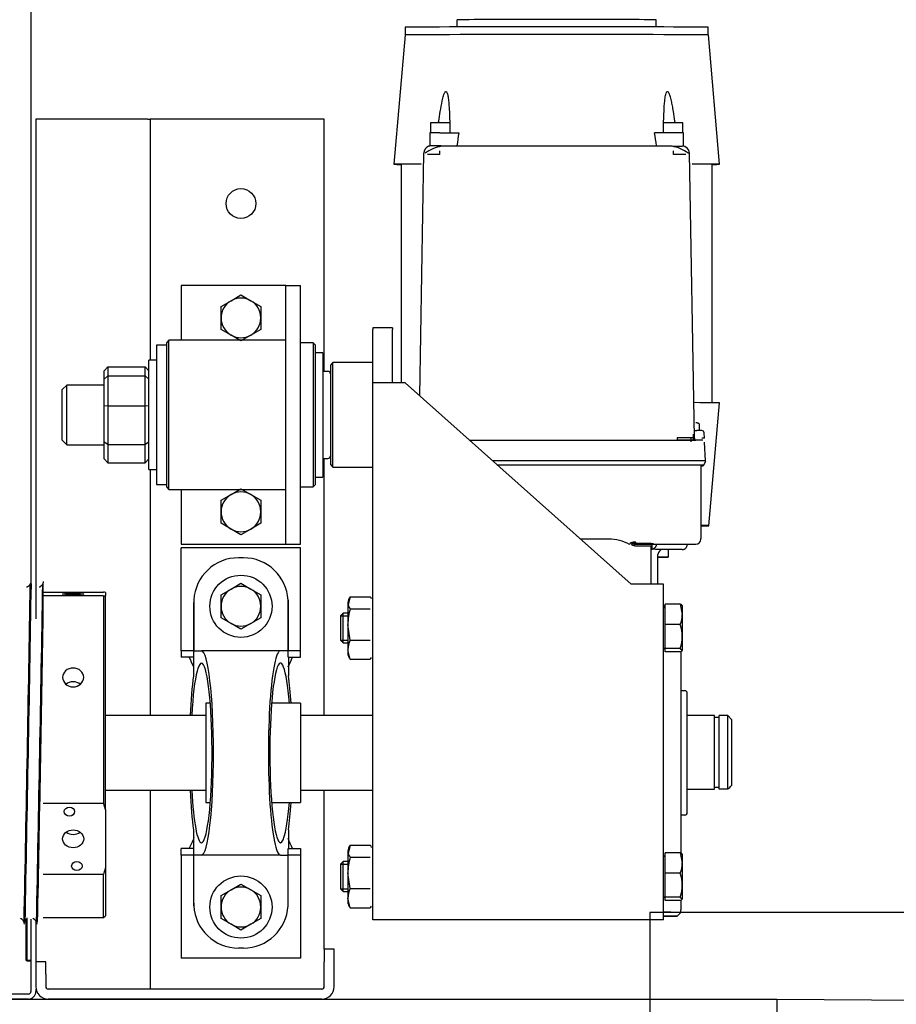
# Model space of a CAD drawing. Header units: centimetres. Extents: x 0 to 55409, y -2708 to 14680.
# Tile 110 of 215: x 50030 to 50065, y 4534 to 4574. Entities that reach past the tile are written whole.
import ezdxf

# ---------------------------------------------------------------- set-up
doc = ezdxf.new("R2010")
doc.units = ezdxf.units.CM
doc.header["$LTSCALE"] = 0.01
doc.linetypes.add('Ciągłe', pattern=[0])
doc.layers.add('A-konstrukcja', color=7, linetype='Continuous')
doc.layers.add('CKSCIANY_WIDOK', color=7, linetype='Ciągłe')
doc.layers.add('CKPOM_POWIERZ', color=1, linetype='Continuous', plot=False)

# ---------------------------------------------------------------- blocks, each defined once
blk = doc.blocks.new('A$7E8814B27261F1')
at = {"color": 7, "linetype": 'Continuous'}
for p, q in [((200, 301), (200, 349.66)), ((202, 301), (202, 349.66)), ((215.8, 302), (215.3, 301.5)), ((215.3, 301.5), (215.7, 301.5)), ((215.3, 301.5), (215.3, 300)), ((216.2, 302), (215.7, 301.5)), ((215.7, 301.5), (232.7, 301.5)), ((215.7, 301.5), (215.7, 300)), ((216.2, 302), (215.8, 302)), ((232.2, 302), (216.2, 302)), ((231, 302.72), (231, 302.31)), ((200, 301), (200, 293)), ((232.13, 300), (203, 300)), ((204, 298), (203, 298)), ((203, 298), (203, 297.58)), ((204, 298), (204, 297.9)), ((210, 298), (205, 298)), ((215, 298), (210, 298)), ((215, 294), (215, 298)), ((231.46, 298), (215, 298)), ((231, 297.72), (231, 297.31)), ((554, 298), (353, 298)), ((367, 299.81), (367, 300.22)), ((636.73, 300), (367, 300)), ((554, 293), (554, 298)), ((210, 294), (205, 294)), ((210, 294), (215, 294)), ((232.75, 295), (232.75, 285.82)), ((250.04, 270.75), (250.04, 295)), ((278.85, 295), (278.85, 270.75)), ((354.75, 295), (367, 295)), ((362.13, 270.75), (362.13, 295)), ((363.73, 295), (363.73, 270.75)), ((367, 295), (367, 295.22)), ((200, 183), (200, 293)), ((204, 183), (204, 293)), ((554, 253), (554, 293)), ((425, 287.5), (423, 285.5)), ((423, 285.5), (447, 285.5)), ((423, 285.5), (423, 270.5)), ((445, 287.5), (425, 287.5)), ((447, 285.5), (445, 287.5)), ((447, 270.5), (447, 285.5)), ((232.75, 280.15), (232.75, 270.75)), ((232.75, 270.75), (250.04, 270.75)), ((232.75, 270.75), (233.5, 270)), ((252.71, 270), (233.5, 270)), ((276.18, 270), (252.71, 270)), ((276.18, 270), (362.28, 270)), ((362.13, 270.75), (278.85, 270.75)), ((284, 270), (284, 229.6)), ((314, 229.6), (314, 270)), ((363.58, 270), (362.28, 270)), ((415.65, 269), (417.25, 270.5)), ((417.25, 270.5), (424.06, 270.5)), ((423.11, 269), (424.06, 270.5)), ((424.06, 270.5), (438.43, 270.5)), ((438.43, 270.5), (449.39, 270.5)), ((438.69, 269), (438.43, 270.5)), ((449.39, 270.5), (452.75, 270.5)), ((449.39, 270.5), (450.71, 269)), ((452.75, 270.5), (454.35, 269)), ((415.65, 269), (415.65, 254)), ((423.11, 269), (415.65, 269)), ((423.11, 269), (423.11, 254)), ((438.69, 269), (423.11, 269)), ((438.69, 269), (438.69, 254)), ((450.71, 269), (438.69, 269)), ((450.71, 269), (450.71, 254)), ((454.35, 269), (450.71, 269)), ((454.35, 269), (454.35, 254)), ((415.65, 254), (423.11, 254)), ((417.25, 252.5), (415.65, 254)), ((423.11, 254), (438.69, 254)), ((424.06, 252.5), (423.11, 254)), ((438.43, 252.5), (438.69, 254)), ((438.69, 254), (450.71, 254)), ((449.39, 252.5), (450.71, 254)), ((450.71, 254), (454.35, 254)), ((454.35, 254), (452.75, 252.5)), ((284, 252), (204, 252)), ((413, 252), (314, 252)), ((413, 252.5), (457, 252.5)), ((413, 252.5), (413, 249.5)), ((457, 249.5), (457, 252.5)), ((554, 252), (457, 252)), ((554, 253), (554, 252)), ((554, 247), (554, 252)), ((463, 249.5), (407, 249.5)), ((407, 249.5), (407, 245.5)), ((463, 245.5), (463, 249.5)), ((554, 187), (554, 247)), ((406, 245.5), (405, 244.5)), ((405, 244.5), (465, 244.5)), ((405, 244.5), (405, 197.5)), ((464, 245.5), (406, 245.5)), ((465, 244.5), (464, 245.5)), ((465, 197.5), (465, 244.5)), ((257.9, 239.5), (216.5, 239.5)), ((216.5, 191.5), (216.5, 239.5)), ((257.9, 234.5), (257.9, 239.5)), ((257.9, 239.5), (260.5, 239.5)), ((260.5, 234.5), (260.5, 239.5)), ((340.1, 239.5), (337.5, 239.5)), ((337.5, 234.5), (337.5, 239.5)), ((340.1, 239.5), (381.5, 239.5)), ((340.1, 234.5), (340.1, 239.5)), ((381.5, 191.5), (381.5, 239.5)), ((405, 239.5), (383, 239.5)), ((383, 239.5), (383, 201.5)), ((487, 239.5), (465, 239.5)), ((487, 201.5), (487, 239.5)), ((237.5, 234.47), (257.9, 234.47)), ((238.5, 234.5), (257.9, 234.5)), ((257.9, 234.5), (260.5, 234.5)), ((257.9, 231.4), (257.9, 234.47)), ((268.01, 234.6), (260.5, 234.6)), ((337.5, 234.6), (329.99, 234.6)), ((337.5, 234.5), (340.1, 234.5)), ((340.1, 234.5), (359.5, 234.5)), ((340.1, 234.47), (340.1, 231.4)), ((360.5, 234.47), (340.1, 234.47)), ((257.9, 199.6), (257.9, 231.4)), ((340.1, 199.6), (340.1, 231.4)), ((319, 229.6), (279, 229.6)), ((279, 229.6), (279, 227.84)), ((319, 227.84), (319, 229.6)), ((230.07, 219.5), (232.38, 223.5)), ((232.38, 223.5), (237, 223.5)), ((237, 223.5), (241.62, 223.5)), ((241.62, 223.5), (243.93, 219.5)), ((351.07, 219.5), (353.38, 223.5)), ((353.38, 223.5), (358, 223.5)), ((358, 223.5), (362.62, 223.5)), ((362.62, 223.5), (364.93, 219.5)), ((389.07, 219.5), (391.38, 223.5)), ((391.38, 223.5), (396, 223.5)), ((396, 223.5), (400.62, 223.5)), ((400.62, 223.5), (402.93, 219.5)), ((467.07, 219.5), (469.38, 223.5)), ((469.38, 223.5), (474, 223.5)), ((474, 223.5), (478.62, 223.5)), ((478.62, 223.5), (480.93, 219.5)), ((227.76, 215.5), (230.07, 219.5)), ((243.93, 219.5), (246.24, 215.5)), ((348.76, 215.5), (351.07, 219.5)), ((364.93, 219.5), (367.24, 215.5)), ((386.76, 215.5), (389.07, 219.5)), ((402.93, 219.5), (405.24, 215.5)), ((464.76, 215.5), (467.07, 219.5)), ((480.93, 219.5), (483.24, 215.5)), ((220.5, 214.5), (220.5, 216.5)), ((230.07, 211.5), (227.76, 215.5)), ((246.24, 215.5), (243.93, 211.5)), ((351.07, 211.5), (348.76, 215.5)), ((367.24, 215.5), (364.93, 211.5)), ((377.5, 214.5), (377.5, 216.5)), ((389.07, 211.5), (386.76, 215.5)), ((405.24, 215.5), (402.93, 211.5)), ((467.07, 211.5), (464.76, 215.5)), ((483.24, 215.5), (480.93, 211.5)), ((232.38, 207.5), (230.07, 211.5)), ((243.93, 211.5), (241.62, 207.5)), ((353.38, 207.5), (351.07, 211.5)), ((364.93, 211.5), (362.62, 207.5)), ((391.38, 207.5), (389.07, 211.5)), ((402.93, 211.5), (400.62, 207.5)), ((469.38, 207.5), (467.07, 211.5)), ((480.93, 211.5), (478.62, 207.5)), ((237, 207.5), (232.38, 207.5)), ((241.62, 207.5), (237, 207.5)), ((358, 207.5), (353.38, 207.5)), ((362.62, 207.5), (358, 207.5)), ((396, 207.5), (391.38, 207.5)), ((400.62, 207.5), (396, 207.5)), ((474, 207.5), (469.38, 207.5)), ((478.62, 207.5), (474, 207.5)), ((279, 203.16), (279, 191.5)), ((319, 191.5), (319, 203.16)), ((257.9, 199.6), (257.9, 196.53)), ((340.1, 196.53), (340.1, 199.6)), ((383, 201.5), (383, 197.5)), ((487, 197.5), (487, 201.5)), ((237.5, 196.53), (257.9, 196.53)), ((238.5, 196.5), (257.9, 196.5)), ((257.9, 191.5), (257.9, 196.5)), ((257.9, 196.5), (260.5, 196.5)), ((260.5, 196.5), (260.5, 191.5)), ((268.01, 196.4), (260.5, 196.4)), ((337.5, 196.4), (329.99, 196.4)), ((337.5, 196.5), (337.5, 191.5)), ((337.5, 196.5), (340.1, 196.5)), ((360.5, 196.53), (340.1, 196.53)), ((340.1, 191.5), (340.1, 196.5)), ((340.1, 196.5), (359.5, 196.5)), ((383, 197.5), (397.36, 197.5)), ((383, 197.5), (383, 191.5)), ((397.36, 197.5), (472.64, 197.5)), ((472.64, 197.5), (487, 197.5)), ((487, 197.5), (487, 191.5)), ((257.9, 191.5), (216.5, 191.5)), ((260.5, 191.5), (257.9, 191.5)), ((319, 191.5), (279, 191.5)), ((284, 191.5), (284, 162.5)), ((314, 162.5), (314, 191.5)), ((337.5, 191.5), (340.1, 191.5)), ((340.1, 191.5), (381.5, 191.5)), ((383, 191.5), (397.36, 191.5)), ((397.36, 191.5), (472.64, 191.5)), ((406, 191.5), (406, 186.5)), ((464, 186.5), (464, 191.5)), ((472.64, 191.5), (487, 191.5)), ((464, 186.5), (406, 186.5)), ((406, 186.5), (407, 185.5)), ((463, 185.5), (464, 186.5)), ((554, 182), (554, 187)), ((200, 183), (200, 0)), ((407, 185.5), (463, 185.5)), ((410, 185.5), (410, 182.5)), ((460, 182.5), (410, 182.5)), ((417.5, 182.5), (417.5, 180.5)), ((452.5, 180.5), (452.5, 182.5)), ((460, 182.5), (460, 185.5)), ((205, 182), (215, 182)), ((220, 182), (215, 182)), ((220, 178), (220, 182)), ((220, 182), (284, 182)), ((314, 182), (417.5, 182)), ((415, 179.5), (414, 178.5)), ((414, 178.5), (456, 178.5)), ((414, 178.5), (414, 162.5)), ((455, 179.5), (415, 179.5)), ((452.5, 182), (554, 182)), ((456, 178.5), (455, 179.5)), ((456, 162.5), (456, 178.5)), ((205, 178), (215, 178)), ((215, 178), (220, 178)), ((244.34, 175.5), (243.26, 174.43)), ((243.26, 174.43), (255.26, 174.43)), ((243.26, 174.43), (243.26, 172.5)), ((254.19, 175.5), (244.34, 175.5)), ((244.34, 175.5), (244.34, 172.5)), ((255.26, 174.43), (254.19, 175.5)), ((254.19, 175.5), (254.19, 172.5)), ((255.26, 172.5), (255.26, 174.43)), ((344.34, 175.5), (343.26, 174.43)), ((343.26, 174.43), (355.26, 174.43)), ((343.26, 174.43), (343.26, 172.5)), ((354.19, 175.5), (344.34, 175.5)), ((344.34, 175.5), (344.34, 172.5)), ((355.26, 174.43), (354.19, 175.5)), ((354.19, 175.5), (354.19, 172.5)), ((355.26, 172.5), (355.26, 174.43)), ((236.67, 171.52), (240.54, 172.5)), ((236.67, 171.52), (236.67, 163.48)), ((240.54, 172.5), (238.26, 172.5)), ((250.71, 172.5), (240.54, 172.5)), ((244.41, 171.52), (250.71, 172.5)), ((244.41, 171.52), (244.41, 163.48)), ((259.43, 172.5), (250.71, 172.5)), ((257.01, 171.52), (257.01, 163.48)), ((261.86, 171.52), (257.99, 172.5)), ((261.86, 171.52), (261.86, 163.48)), ((336.67, 171.52), (340.54, 172.5)), ((336.67, 171.52), (336.67, 163.48)), ((340.54, 172.5), (338.26, 172.5)), ((350.71, 172.5), (340.54, 172.5)), ((344.41, 171.52), (350.71, 172.5)), ((344.41, 171.52), (344.41, 163.48)), ((359.43, 172.5), (350.71, 172.5)), ((357.01, 171.52), (357.01, 163.48)), ((361.86, 171.52), (357.98, 172.5)), ((361.86, 171.52), (361.86, 163.48)), ((231.83, 162.5), (447.83, 162.5)), ((231.83, 154.5), (231.83, 162.5)), ((447.83, 162.5), (469.28, 162.5)), ((470, 162.5), (469.28, 162.5)), ((470, 154.5), (470, 162.5)), ((447.86, 154.5), (469.28, 154.5)), ((470, 154.5), (469.28, 154.5)), ((535.81, 151.05), (447.86, 151.05)), ((587.81, 149.5), (535.81, 154.05)), ((231.84, 58.5), (231.84, 149.5)), ((231.87, 58.5), (231.87, 149.5)), ((447.87, 149.5), (366.87, 58.5)), ((590.91, 149.4), (587.82, 149.4)), ((442.63, 143.61), (540.3, 141.91)), ((548.45, 139.52), (543.12, 139.52)), ((552.45, 139.27), (548.46, 139.27)), ((539.79, 135.47), (541.26, 135.47)), ((543.26, 134.91), (543.26, 42.09)), ((548.46, 135.52), (548.46, 127.9)), ((591.05, 128.5), (593.91, 128.5)), ((424.78, 123.57), (424.78, 32.5)), ((414.78, 32.3), (414.78, 112.33)), ((414.78, 32.5), (414.78, 112.33)), ((416.53, 32.5), (416.53, 114.3)), ((384.98, 67.5), (384.98, 78.85)), ((383.02, 57.5), (383.02, 32.5)), ((383.21, 56.72), (383.8, 56.72)), ((231.83, 45.5), (231.83, 53.5)), ((366.85, 47.76), (378.83, 47.76)), ((366.86, 50.5), (382.17, 50.5)), ((383.02, 50.28), (380.98, 50.28)), ((382.91, 48.31), (383.02, 48.31)), ((548.46, 41.48), (548.46, 49.11)), ((591.05, 48.5), (593.91, 48.5)), ((231.83, 45.5), (366.83, 45.5)), ((239.66, 38.8), (239.66, 44.9)), ((239.66, 44.9), (241.03, 44.9)), ((241.03, 45.35), (241.03, 45.24)), ((241.03, 38.8), (241.03, 44.9)), ((241.03, 44.9), (250.63, 44.9)), ((250.63, 38.8), (250.63, 44.9)), ((250.63, 44.9), (258.87, 44.9)), ((257.5, 45.24), (257.5, 45.35)), ((258.87, 38.8), (258.87, 44.9)), ((339.66, 38.8), (339.66, 44.9)), ((339.66, 44.9), (341.02, 44.9)), ((341.02, 38.8), (341.02, 44.9)), ((341.02, 44.9), (350.63, 44.9)), ((341.03, 45.35), (341.03, 45.24)), ((350.63, 38.8), (350.63, 44.9)), ((350.63, 44.9), (358.87, 44.9)), ((357.5, 45.24), (357.5, 45.35)), ((358, 44.9), (358, 45.5)), ((358.87, 38.8), (358.87, 44.9)), ((380.81, 43.61), (377.78, 43.61)), ((380.8, 38.14), (380.81, 46.05)), ((233.31, 40), (234.52, 38.79)), ((425.75, 40.09), (424.77, 40.09)), ((539.79, 41.53), (541.26, 41.53)), ((235.23, 38.5), (235.54, 38.5)), ((235.54, 38.5), (235.84, 38.5)), ((236.2, 38.5), (235.84, 38.5)), ((239.88, 38.5), (236.2, 38.5)), ((241.03, 38.8), (240.34, 38)), ((245.83, 38), (240.34, 38)), ((254.75, 38), (245.83, 38)), ((258.87, 38.8), (254.75, 38)), ((258.26, 38), (254.75, 38)), ((339.9, 38.5), (258.63, 38.5)), ((274, 37), (274, 38.5)), ((275, 36), (323, 36)), ((284.37, 36), (284.37, 25)), ((314, 25), (314, 36)), ((324, 37), (324, 38.5)), ((341.02, 38.8), (340.34, 38)), ((345.83, 38), (340.34, 38)), ((354.75, 38), (345.83, 38)), ((358.87, 38.8), (354.75, 38)), ((358.26, 38), (354.75, 38)), ((382.81, 36), (383.02, 36)), ((543.08, 37.48), (548.45, 37.48)), ((548.46, 37.73), (552.45, 37.73)), ((425.97, 34.54), (424.2, 34.51)), ((424.78, 33.5), (427.18, 33.5)), ((424.78, 32.75), (424.95, 32.75)), ((425.73, 33.09), (540.3, 35.09)), ((428.04, 33), (428.68, 33)), ((428.69, 30.18), (428.69, 32.13)), ((385.02, 30.5), (385.21, 30.5)), ((405.86, 30.5), (385.21, 30.5)), ((414.78, 30.5), (405.86, 30.5)), ((414.52, 30.16), (414.77, 30.16)), ((414.52, 29.6), (414.77, 29.6)), ((416.27, 28.59), (414.52, 29.6)), ((416.27, 28.59), (416.52, 28.59)), ((416.52, 28.59), (424.01, 28.98)), ((425.64, 29.07), (427.75, 29.18)), ((428.69, 31), (430.98, 31)), ((284.37, 25), (314, 25)), ((285.1, 23.15), (285.1, 25)), ((313.3, 23.15), (313.3, 25)), ((390.41, 27.27), (439.81, 22.95)), ((439.87, 25.95), (535.81, 25.95)), ((535.81, 22.95), (587.81, 27.5)), ((587.82, 27.6), (590.91, 27.6)), ((284.37, 23.15), (314, 23.15)), ((284.37, 19.65), (284.37, 23.15)), ((314, 19.65), (314, 23.15)), ((284.37, 19.65), (314, 19.65)), ((312.5, 18.15), (285.93, 18.15)), ((312.5, 18.15), (314, 19.65)), ((200, 0), (0, 0))]:
    blk.add_line(p, q, dxfattribs=at)
for centre, radius in [((237, 215.5), 12.5), ((358, 215.5), 12.5), ((520, 215.5), 6)]:
    blk.add_circle(centre, radius, dxfattribs=at)
for centre, radius, start, end in [((230.05, 304.9), 2.39, 270.2737, 342.8551), ((1137.01, 45919.09), 45625.37, 268.862172, 269.032894), ((1007.37, 38826.98), 38532.49, 268.845502, 269.04765), ((203, 301), 3, 180, 270), ((205, 293), 5, 90, 180), ((203, 301), 1, 180, 270), ((230.05, 299.9), 2.39, 270.2737, 342.8551), ((1137.01, 45914.09), 45625.37, 268.862172, 269.032894), ((1010.73, 38789.12), 38499.71, 268.839519, 269.023723), ((-408.75, 38826.46), 38534.46, 271.153415, 271.153525), ((205, 293), 1, 90, 180), ((266.29, 323.65), 55.34, 252.9152, 255.7947), ((262.59, 323.65), 55.34, 284.2053, 287.0848), ((382.47, 274.39), 20.67, 190.1555, 192.2754), ((343.39, 274.39), 20.67, 347.7246, 349.8445), ((238.5, 216.5), 18, 93.1972, 180), ((238.5, 216.5), 18, 90, 93.1972), ((359.5, 216.5), 18, 86.8028, 90), ((359.5, 216.5), 18, 0, 86.8028), ((237, 215.5), 8, 90, 150), ((237, 215.5), 8, 30, 90), ((358, 215.5), 8, 90, 150), ((358, 215.5), 8, 30, 90), ((396, 215.5), 8, 90, 150), ((396, 215.5), 8, 30, 90), ((474, 215.5), 8, 90, 150), ((474, 215.5), 8, 30, 90), ((237, 215.5), 8, 150, 210), ((237, 215.5), 8, 330, 30), ((358, 215.5), 8, 150, 210), ((358, 215.5), 8, 330, 30), ((396, 215.5), 8, 150, 210), ((396, 215.5), 8, 330, 30), ((474, 215.5), 8, 150, 210), ((474, 215.5), 8, 330, 30), ((238.5, 214.5), 18, 180, 266.8028), ((359.5, 214.5), 18, 273.1972, 0), ((237, 215.5), 8, 210, 270), ((237, 215.5), 8, 270, 330), ((358, 215.5), 8, 210, 270), ((358, 215.5), 8, 270, 330), ((396, 215.5), 8, 210, 270), ((396, 215.5), 8, 270, 330), ((474, 215.5), 8, 210, 270), ((474, 215.5), 8, 270, 330), ((238.5, 214.5), 18, 266.8028, 270), ((359.5, 214.5), 18, 270, 273.1972), ((205, 183), 5, 180, 270), ((205, 183), 1, 180, 270), ((418.5, 180.5), 1, 180, 270), ((451.5, 180.5), 1, 270, 0), ((239.29, 168.54), 3.97, 92.8104, 131.2988), ((240.36, 163.68), 8.82, 62.6761, 88.8392), ((250.5, 150.52), 21.98, 72.7955, 89.4651), ((259.63, 168.54), 3.97, 92.8104, 131.2988), ((259.19, 168.43), 4.08, 49.2344, 86.6564), ((339.29, 168.54), 3.97, 92.8104, 131.2988), ((340.36, 163.68), 8.82, 62.6761, 88.8392), ((350.5, 150.52), 21.98, 72.7955, 89.4651), ((359.63, 168.54), 3.97, 92.8104, 131.2988), ((359.19, 168.43), 4.08, 49.2344, 86.6564), ((239.29, 166.46), 3.97, 228.7012, 240.7172), ((259.19, 166.57), 4.08, 296.6514, 310.7656), ((339.29, 166.46), 3.97, 228.7012, 240.7172), ((359.19, 166.57), 4.08, 296.6514, 310.7656), ((383.37, 137.51), 156.43, 359.2526, 1.0837), ((527.43, 132.06), 15.87, 10.1602, 35.9465), ((202.61, 135.91), 340.65, 359.8318, 0.5045), ((76.01, -3173.26), 3334.79, 81.8553, 81.94568), ((368.02, 67.5), 16.96, 330.7699, 359.996), ((378.83, 45.76), 2, 1.9722, 90.0039), ((381.95, 50.64), 1.03, 187.7215, 200.36), ((76.01, 3350.26), 3334.79, 278.05431, 278.1447), ((240.69, 45.24), 0.338, 270, 0), ((241.18, 45.35), 0.15, 90, 180), ((257.35, 45.35), 0.15, 0, 90), ((257.84, 45.24), 0.338, 180, 270), ((340.69, 45.24), 0.338, 270, 0), ((341.18, 45.35), 0.15, 90, 180), ((357.35, 45.35), 0.15, 0, 90), ((357.84, 45.24), 0.338, 180, 270), ((-256.77, 38.09), 681.55, 359.54016, 0.16806), ((389.94, 39.47), 149.86, 358.8761, 0.7876), ((527.43, 44.94), 15.87, 324.0555, 349.8388), ((235.23, 39.5), 1, 224.4145, 247.3115), ((246.03, 53.94), 15.94, 251.7117, 269.2837), ((245.63, 53.95), 15.95, 270.7228, 288.2819), ((254.9, 49.74), 11.74, 248.6655, 269.2516), ((275, 37), 1, 180, 270), ((323, 37), 1, 270, 0), ((346.03, 53.94), 15.94, 251.7117, 269.2837), ((345.63, 53.95), 15.95, 270.7228, 288.2819), ((354.9, 49.74), 11.74, 248.6655, 269.2516), ((540.14, 38.09), 3, 272.9782, 360), ((369.04, 39.09), 171.3, 358.6612, 358.8486), ((385.02, 32.5), 2, 180, 270), ((425.7, 32.09), 1, 91, 156.943), ((1315.76, 31.99), 887.06, 179.93611, 179.99137), ((427.69, 30.18), 1, 272.9999, 0), ((616.22, 363.51), 477.87, 226.0178, 226.2774)]:
    blk.add_arc(centre, radius, start, end, dxfattribs=at)
for centre, major_axis, ratio in [((264.44, 283), (0, 4.25), 0.841709), ((275.39, 284.5), (0, 2.1), 0.841709), ((362.93, 283), (0, 4.25), 0.04674), ((363.54, 284.5), (0, -2.1), 0.04674), ((253.5, 281.5), (0, 2.1), 0.841709), ((362.32, 281.5), (0, -2.1), 0.04674)]:
    blk.add_ellipse(centre, major_axis=major_axis, ratio=ratio, dxfattribs=at)
for centre, major_axis, ratio, start_param, end_param in [((299, 231.4), (-36.1, 0), 0.118535, 0, 4.283883), ((299, 231.4), (-36.1, 0), 0.118535, 5.140895, 6.283185), ((299, 231.4), (41.1, 0), 0.118535, 1.94439, 2.424847), ((299, 231.4), (41.1, 0), 0.118535, 0.716745, 1.197203), ((299, 231.4), (41.1, 0), 0.118535, 3.141593, 6.283185), ((299, 199.6), (41.1, 0), 0.118535, 0, 3.141593), ((299, 199.6), (-36.1, 0), 0.118535, 2.157978, 6.283185), ((299, 199.6), (-36.1, 0), 0.118535, 0, 0.983615), ((299, 199.6), (41.1, 0), 0.118535, 3.858338, 4.204175), ((299, 199.6), (41.1, 0), 0.118535, 5.220603, 5.56644), ((231.83, 149.5), (0, 13), 0.002945, 4.712389, 6.283185), ((447.83, 149.5), (0, -13), 0.002945, 1.570796, 3.141593), ((231.83, 149.5), (0, 5), 0.002945, 4.712389, 6.283185), ((535.81, 88.5), (0, -65.55), 0.002935, 2.551097, 3.445304), ((535.81, 88.5), (0, -62.55), 0.002935, 2.62761, 3.141593), ((587.81, 88.5), (0, -61), 0.002935, 1.570796, 3.141336), ((590.91, 88.5), (0, -60.9), 0.002935, 1.570796, 3.141593), ((548.45, 135.52), (0, 4), 0.002935, 4.712389, 6.283185), ((552.45, 135.52), (0, 3.75), 0.002935, 3.141593, 6.283185), ((593.91, 88.5), (0, 40), 0.002935, 3.141593, 6.283185), ((587.81, 88.5), (0, 61), 0.002935, 3.141849, 4.712389), ((590.91, 88.5), (0, 60.9), 0.002935, 3.141593, 4.712389), ((231.83, 58.5), (0, 13), 0.002945, 3.141593, 4.712389), ((231.83, 58.5), (0, 5), 0.002945, 3.141593, 4.712389), ((366.83, 58.5), (0, -13), 0.002945, 0, 1.570796), ((382.17, 67.5), (0, 17), 0.002935, 3.141593, 4.006402), ((383.17, 67.5), (0, 18), 0.002935, 2.159827, 4.070238), ((377.78, 48.61), (0, 5), 0.002935, 1.74132, 3.141593), ((377.78, 48.61), (0, -5), 0.002935, 0, 1.400273), ((380.81, 88.5), (0, 50.5), 0.002935, 3.151418, 3.864574), ((380.83, 48.76), (0, -3), 0.002935, 0.338665, 1.570796), ((233.32, 88.5), (0, -48.5), 0.002935, -0.480859, 0.480859), ((234.82, 88.5), (0, -50), 0.002935, 0.200335, 0.535527), ((552.45, 41.48), (0, -3.75), 0.002935, 0, 3.141593), ((543.18, 35), (0, -10.85), 0.002935, 4.012474, 4.423392), ((548.45, 41.48), (0, -4), 0.002935, 0, 1.570796), ((234.82, 88.5), (0, -50), 0.002935, 0.109067, 0.200335), ((414.77, 32.5), (0, -2.9), 0.002935, 0, 1.570796), ((414.77, 32.3), (0, -2.14), 0.002935, 0, 1.570796), ((416.52, 32.5), (0, -3.91), 0.002935, 0, 1.570796), ((424.77, 32.5), (0, 2.72), 0.002935, 3.141593, 4.712389), ((425.68, 35), (0, -2.25), 0.002935, 5.442117, 5.753919), ((428.68, 35), (0, -2.1), 0.002935, 5.973341, 6.283185), ((439.81, 88.5), (0, 65.55), 0.002935, 3.141336, 3.712361), ((535.81, 88.5), (0, 65.55), 0.002935, 2.837881, 3.732056), ((535.81, 88.5), (0, 62.55), 0.002935, 3.141593, 3.655545), ((390.41, 88.5), (0, 61.23), 0.002935, 2.815456, 3.467729), ((414.52, 32.5), (0, 2.9), 0.002935, 2.331809, 3.141593), ((414.52, 32.3), (0, 2.14), 0.002935, 2.570411, 3.141593)]:
    blk.add_ellipse(centre, major_axis=major_axis, ratio=ratio, start_param=start_param, end_param=end_param, dxfattribs=at)
for points, knots in [([(367.94, 300.02), (367.94, 300.02), (367.94, 300.02), (367.94, 300.01), (367.8, 300.02), (367.67, 300.03), (367.39, 300.08), (366.84, 300.25), (366.22, 300.7), (365.77, 301.27), (365.69, 301.61), (365.67, 301.7)], [0.1861249, 0.1861249, 0.1861249, 0.1861249, 0.2261769, 0.4214762, 0.4724045, 0.5083702, 0.5480959, 0.6471273, 0.8033109, 0.9563027, 1, 1, 1, 1]), ([(367.92, 295.02), (367.94, 295.02), (367.95, 295.02), (367.94, 295.01), (367.8, 295.02), (367.67, 295.04), (367.39, 295.08), (366.84, 295.25), (366.22, 295.7), (365.77, 296.27), (365.69, 296.61), (365.67, 296.7)], [0, 0, 0, 0, 0.226177, 0.421476, 0.472405, 0.50837, 0.548096, 0.647127, 0.803311, 0.956303, 1, 1, 1, 1]), ([(267.08, 285.82), (266.53, 285.04), (266.22, 284.02), (266.22, 281.99), (266.52, 280.98), (267.06, 280.21)], [0.384709, 0.384709, 0.384709, 0.384709, 0.5, 0.5, 0.6138838, 0.6138838, 0.6138838, 0.6138838]), ([(333.12, 283), (333.12, 281.88), (332.73, 280.78), (331.37, 279.21), (330.39, 278.75), (328.42, 278.75), (327.43, 279.2), (325.99, 280.79), (325.57, 281.89), (325.57, 284.11), (325.99, 285.22), (327.42, 286.79), (328.41, 287.25), (330.4, 287.25), (331.36, 286.79), (332.72, 285.22), (333.12, 284.12), (333.12, 283)], [0, 0, 0, 0, 0.125, 0.125, 0.25, 0.25, 0.375, 0.375, 0.5, 0.5, 0.625, 0.625, 0.75, 0.75, 0.875, 0.875, 1, 1, 1, 1]), ([(552.45, 136.03), (552.66, 136), (554.2, 135.79), (557.16, 135.34), (560.61, 134.72), (563.07, 134.13), (564.24, 133.73), (564.78, 133.45), (564.99, 133.27), (565.07, 133.14), (565.12, 132.9), (564.48, 132.49), (563.54, 132.31), (562.4, 132.11), (561.06, 131.95), (559.26, 131.8), (556.52, 131.64), (552.88, 131.5), (550.01, 131.47), (548.46, 131.45)], [0.1164224, 0.1164224, 0.1164224, 0.1164224, 0.1349744, 0.2502166, 0.3752995, 0.4378256, 0.469073, 0.4846887, 0.4925198, 0.4966186, 0.5003701, 0.5218265, 0.5621282, 0.5906125, 0.6246781, 0.6818998, 0.7497834, 0.8650196, 1, 1, 1, 1]), ([(383.21, 56.72), (383.21, 56.79), (383.21, 56.93), (383.21, 57.13), (383.2, 57.32), (383.19, 57.48), (383.18, 57.63), (383.17, 57.76), (383.15, 57.88), (383.14, 57.98), (383.13, 58.06), (383.11, 58.13), (383.1, 58.2), (383.08, 58.25), (383.07, 58.3), (383.05, 58.33), (383.04, 58.36), (383.03, 58.39), (383.02, 58.41), (383.01, 58.42), (383, 58.43), (382.98, 58.44), (382.97, 58.45), (382.96, 58.46), (382.95, 58.46), (382.94, 58.46), (382.93, 58.46), (382.91, 58.46), (382.9, 58.45), (382.88, 58.44), (382.86, 58.42), (382.84, 58.4), (382.82, 58.37), (382.8, 58.33), (382.77, 58.29), (382.74, 58.23), (382.71, 58.16), (382.68, 58.08), (382.64, 57.98), (382.6, 57.87), (382.56, 57.74), (382.51, 57.59), (382.46, 57.41), (382.4, 57.22), (382.34, 56.99), (382.28, 56.74), (382.23, 56.56), (382.21, 56.47)], [0, 0, 0, 0, 0.050231, 0.09572, 0.136715, 0.173461, 0.206115, 0.234796, 0.259689, 0.281128, 0.299544, 0.31539, 0.329061, 0.340748, 0.35057, 0.358726, 0.365512, 0.371225, 0.376137, 0.380451, 0.384327, 0.387911, 0.391345, 0.394766, 0.398311, 0.40212, 0.406333, 0.411106, 0.41664, 0.423208, 0.431122, 0.440701, 0.452152, 0.465568, 0.481052, 0.498972, 0.519802, 0.544027, 0.572096, 0.604568, 0.642199, 0.685303, 0.73377, 0.788384, 0.850295, 0.920548, 1, 1, 1, 1]), ([(383.8, 56.72), (383.8, 56.82), (383.8, 57), (383.78, 57.26), (383.76, 57.5), (383.73, 57.72), (383.7, 57.92), (383.66, 58.09), (383.62, 58.25), (383.58, 58.38), (383.54, 58.5), (383.5, 58.6), (383.45, 58.69), (383.41, 58.77), (383.37, 58.84), (383.33, 58.9), (383.29, 58.95), (383.25, 58.99), (383.21, 59.03), (383.18, 59.06), (383.15, 59.08), (383.12, 59.11), (383.09, 59.13), (383.05, 59.14), (383.02, 59.16), (382.99, 59.18), (382.95, 59.19), (382.91, 59.2), (382.86, 59.21), (382.83, 59.22), (382.82, 59.22)], [0, 0, 0, 0, 0.091931, 0.17614, 0.253173, 0.323557, 0.387616, 0.445549, 0.497613, 0.544312, 0.586342, 0.624475, 0.659408, 0.691351, 0.720228, 0.746085, 0.769256, 0.790193, 0.809381, 0.827197, 0.84392, 0.859852, 0.875333, 0.890726, 0.906399, 0.922692, 0.939893, 0.958262, 0.97814, 1, 1, 1, 1]), ([(380.98, 50.28), (380.99, 50.22), (381.02, 50.1), (381.06, 49.93), (381.12, 49.76), (381.19, 49.6), (381.26, 49.46), (381.33, 49.32), (381.42, 49.19), (381.5, 49.07), (381.59, 48.96), (381.69, 48.86), (381.78, 48.77), (381.88, 48.68), (381.98, 48.61), (382.08, 48.55), (382.18, 48.49), (382.29, 48.44), (382.39, 48.4), (382.49, 48.37), (382.6, 48.34), (382.7, 48.32), (382.81, 48.31), (382.88, 48.31), (382.91, 48.31)], [0, 0, 0, 0, 0.061882, 0.122107, 0.180546, 0.237115, 0.291884, 0.344932, 0.396157, 0.445527, 0.493113, 0.539022, 0.583296, 0.626078, 0.667448, 0.707597, 0.746599, 0.784646, 0.821836, 0.8583, 0.894228, 0.929719, 0.964966, 1, 1, 1, 1]), ([(548.46, 45.55), (550.01, 45.53), (552.88, 45.5), (557.18, 45.34), (560.62, 45.12), (563.07, 44.8), (564.25, 44.53), (564.78, 44.32), (564.99, 44.16), (565.07, 44.05), (565.12, 43.81), (564.48, 43.33), (563.54, 43.03), (562.39, 42.71), (561.05, 42.4), (559.25, 42.03), (556.51, 41.56), (554.2, 41.21), (552.66, 41), (552.45, 40.97)], [0, 0, 0, 0, 0.1349743, 0.2502163, 0.3752991, 0.4378252, 0.4690726, 0.4846884, 0.4925185, 0.4966222, 0.5003698, 0.5218272, 0.5621286, 0.5906126, 0.6246784, 0.6819, 0.7497836, 0.8650197, 0.8835763, 0.8835763, 0.8835763, 0.8835763]), ([(425.73, 33.09), (425.73, 33.09), (425.73, 33.19), (425.74, 33.67), (425.74, 34.55), (425.74, 35.73), (425.75, 37.16), (425.75, 38.65), (425.75, 39.65), (425.75, 40.09)], [0, 0, 0, 0, 0.124029, 0.275019, 0.42586, 0.576663, 0.727505, 0.878494, 1, 1, 1, 1]), ([(240.34, 38), (240.28, 38), (240.23, 38.02), (240.11, 38.09), (240.05, 38.15), (239.88, 38.36), (239.77, 38.56), (239.66, 38.8)], [0, 0, 0, 0, 0.25, 0.25, 0.5, 0.5, 1, 1, 1, 1]), ([(258.19, 38), (258.24, 38), (258.3, 38.02), (258.42, 38.09), (258.47, 38.15), (258.65, 38.36), (258.76, 38.56), (258.87, 38.8)], [0, 0, 0, 0, 0.25, 0.25, 0.5, 0.5, 1, 1, 1, 1]), ([(340.34, 38), (340.28, 38), (340.23, 38.02), (340.11, 38.09), (340.05, 38.15), (339.88, 38.36), (339.77, 38.56), (339.66, 38.8)], [0, 0, 0, 0, 0.25, 0.25, 0.5, 0.5, 1, 1, 1, 1]), ([(358.19, 38), (358.24, 38), (358.3, 38.02), (358.42, 38.09), (358.47, 38.15), (358.64, 38.36), (358.76, 38.56), (358.87, 38.8)], [0, 0, 0, 0, 0.25, 0.25, 0.5, 0.5, 1, 1, 1, 1]), ([(380.81, 38.07), (380.8, 38.03), (380.8, 37.95), (380.83, 37.7), (380.87, 37.52), (380.95, 37.24), (381.15, 36.85), (381.54, 36.42), (382.1, 36.1), (382.62, 35.96), (382.88, 36.01), (382.92, 36.02)], [0, 0, 0, 0, 0.411153, 0.487202, 0.537484, 0.586841, 0.664042, 0.756476, 0.865267, 0.98286, 1, 1, 1, 1]), ([(430.98, 31), (431.04, 31.01), (431.14, 31.02), (431.31, 31.11), (431.46, 31.25), (431.62, 31.49), (431.74, 31.85), (431.78, 32.23), (431.78, 32.41), (431.77, 32.51)], [0, 0, 0, 0, 0.073224, 0.155017, 0.246981, 0.347854, 0.563013, 0.79486, 1, 1, 1, 1]), ([(425.64, 29.07), (425.64, 29.07), (425.64, 29.07), (425.65, 29.11), (425.65, 29.26), (425.67, 29.49), (425.68, 29.77), (425.69, 29.98), (425.7, 30.08)], [0, 0, 0, 0, 0.010015, 0.209527, 0.40884, 0.60841, 0.807949, 1, 1, 1, 1])]:
    blk.add_open_spline(points, degree=3, knots=knots, dxfattribs=at)
for points in [[(367, 300.22), (367, 300.22), (366.98, 300.22), (366.93, 300.22)], [(367, 295.22), (367, 295.22), (366.97, 295.23), (366.93, 295.23)], [(232.75, 285.86), (232.75, 285.09), (232.76, 284.06), (232.76, 283)], [(327.6, 283), (327.6, 284.05), (327.25, 285.09), (326.65, 285.86)], [(232.76, 283), (232.76, 281.94), (232.75, 280.89), (232.75, 280.12)], [(326.64, 280.12), (327.25, 280.89), (327.6, 281.94), (327.6, 283)], [(260.5, 236.27), (261.99, 235.6), (263.49, 234.92), (264.98, 234.26)], [(333.59, 234.51), (334.89, 235.09), (336.2, 235.68), (337.5, 236.27)], [(260.5, 194.73), (261.85, 195.34), (263.21, 195.95), (264.56, 196.55)], [(333.59, 196.49), (334.89, 195.91), (336.2, 195.32), (337.5, 194.73)]]:
    blk.add_open_spline(points, degree=3, dxfattribs=at)
blk.add_rational_spline([(543.24, 138.91), (543.24, 140.64), (542.03, 141.88), (540.3, 141.91)], [1.16736616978, 0.944209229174, 0.944211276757, 1.16737231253], degree=3, dxfattribs=at)

msp = doc.modelspace()

# ---------------------------------------------------------------- linework, layer by layer
at = {"layer": 'CKPOM_POWIERZ'}
msp.add_lwpolyline([(49578.82, 5776.604), (49578.82, 5764.604), (49566.82, 5764.604), (49566.82, 4526.604), (49601.929, 4526.604), (49601.929, 4534.625), (50060.429, 4534.625), (51078.82, 4526.604)], dxfattribs=at)
at = {"layer": 'CKSCIANY_WIDOK'}
msp.add_lwpolyline([(50055.32, 4503.104), (50090.32, 4503.104), (50090.32, 4538.104), (50055.32, 4538.104)], close=True, dxfattribs=at)

# ---------------------------------------------------------------- block references
at = {"layer": 'A-konstrukcja', "xscale": 0.1, "yscale": 0.1, "zscale": 0.1, "rotation": 89.99999999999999}
msp.add_blockref('A$7E8814B27261F1', (50060.429, 4514.625), dxfattribs=at)

doc.saveas('drawing.dxf')
